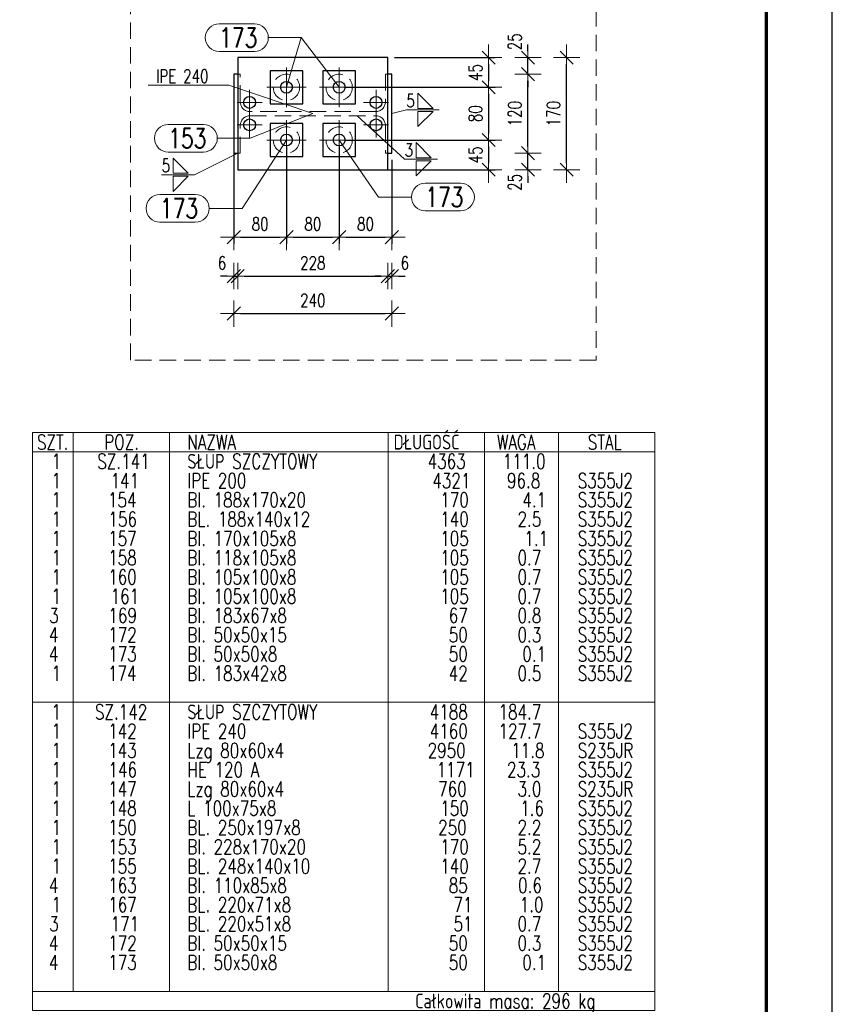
# Model space of a CAD drawing. Header units: millimetres. Extents: x -150 to 456, y 13545 to 14040.
# Tile 11 of 15: x 327 to 450, y 13679 to 13828. Entities that reach past the tile are written whole.
import ezdxf

# ---------------------------------------------------------------- set-up
doc = ezdxf.new("R2010")
doc.units = ezdxf.units.MM
doc.header["$LTSCALE"] = 10
doc.linetypes.add('HIDDEN', pattern=[0.375, 0.25, -0.125])
doc.linetypes.add('MITTE', pattern=[2, 1.25, -0.25, 0.25, -0.25])
doc.layers.get('Defpoints').update_dxf_attribs({"color": 1})
doc.layers.add('_FORMATKA', color=8, linetype='Continuous', plot=False)
for name, color, linetype, lineweight in [('_RAMKA', 7, 'Continuous', 35), ('PS_DIM', 4, 'Continuous', 13), ('PS_Hidden', 2, 'HIDDEN', 9), ('PS_Mid', 5, 'MITTE', 15), ('PS_Pos', 1, 'Continuous', 15), ('PS_SOLID', 7, 'Continuous', 30), ('PS_Weld', 1, 'Continuous', 9)]:
    doc.layers.add(name, color=color, linetype=linetype, lineweight=lineweight)
doc.styles.add('simplex', font='simplex.shx', dxfattribs={"width": 0.75})
doc.dimstyles.new('1_10_PRZ', dxfattribs={"dimtxt": 2, "dimasz": 1, "dimexe": 2, "dimexo": 5, "dimgap": 1, "dimtad": 1, "dimdec": 0, "dimlfac": 10, "dimtxsty": 'simplex', "dimblk": 'dimznak', "dimcen": 2, "dimse1": 1, "dimse2": 1, "dimclrt": 3, "dimadec": 1, "dimazin": 0, "dimtfac": 1, "dimtdec": 0, "dimtix": 1, "dimtmove": 2, "dimatfit": 3, "dimldrblk": 'dim-grot', "dimfxl": 1, "dimarcsym": 0})
doc.dimstyles.new('1_10_SC', dxfattribs={"dimtxt": 2, "dimasz": 1, "dimexe": 1, "dimexo": 1, "dimgap": 1, "dimtad": 1, "dimdec": 0, "dimlfac": 10, "dimtxsty": 'simplex', "dimblk": 'dimznak', "dimcen": 2, "dimclrd": 256, "dimclre": 256, "dimclrt": 3, "dimadec": 1, "dimazin": 0, "dimtfac": 1, "dimtdec": 0, "dimtix": 1, "dimtmove": 2, "dimatfit": 3, "dimldrblk": 'dim-grot', "dimfxl": 1, "dimarcsym": 0})

# ---------------------------------------------------------------- blocks, each defined once
blk = doc.blocks.new('*U122')
at = {"layer": '_FORMATKA', "lineweight": -3}
blk.add_lwpolyline([(-594, 0), (0, 0), (0, 420), (-594, 420)], close=True, dxfattribs=at)
at = {"layer": '_RAMKA', "lineweight": -3, "const_width": 0.5}
blk.add_lwpolyline([(-564, 10), (-10, 10), (-10, 410), (-564, 410)], close=True, dxfattribs=at)
blk = doc.blocks.new('dimznak')
at = {"color": 0}
for points in [[(0, 2), (0, -2)], [(-2, 0), (2, 0)]]:
    blk.add_lwpolyline(points, dxfattribs=at)
at = {"color": 2}
blk.add_lwpolyline([(1, 1), (-1, -1)], dxfattribs=at)
blk = doc.blocks.new('*D146')
at = {"layer": 'Defpoints', "color": 0, "transparency": 16777216}
for p in [(382.4, 13822.51), (409.53, 13822.51), (382.4, 13805.51)]:
    blk.add_point(p, dxfattribs=at)
at = {"layer": 'PS_DIM', "color": 0, "lineweight": -2, "transparency": 16777216}
blk.add_line((409.53, 13806.51), (409.53, 13821.51), dxfattribs=at)
for p, rotation in [((409.53, 13822.51), 90), ((409.53, 13805.51), 270)]:
    blk.add_blockref('dimznak', p, dxfattribs=dict(at, rotation=rotation))
at = {"layer": 'PS_DIM', "color": 3, "transparency": 16777216, "insert": (407.53, 13814.01), "char_height": 2, "attachment_point": 5, "rotation": 90, "style": 'simplex'}
blk.add_mtext('170', dxfattribs=at)
blk = doc.blocks.new('dim-grot')
blk.add_hatch(color=256).paths.add_polyline_path([(0, 0), (-2, 0.5), (-2, -0.5)])
blk.add_lwpolyline([(0, 0), (-2, 0.5), (-2, -0.5), (0, 0)])
blk = doc.blocks.new('*D147')
at = {"layer": 'Defpoints', "color": 0, "transparency": 16777216}
for p in [(382.4, 13822.51), (378.9, 13818.01), (397.69, 13818.01)]:
    blk.add_point(p, dxfattribs=at)
at = {"layer": 'PS_DIM', "lineweight": -2, "transparency": 16777216}
for p, q in [((383.4, 13822.51), (398.69, 13822.51)), ((397.69, 13821.51), (397.69, 13819.01)), ((379.9, 13818.01), (398.69, 13818.01))]:
    blk.add_line(p, q, dxfattribs=at)
for p, rotation in [((397.69, 13822.51), 90), ((397.69, 13818.01), 270)]:
    blk.add_blockref('dimznak', p, dxfattribs=dict(at, rotation=rotation))
at = {"layer": 'PS_DIM', "color": 3, "transparency": 16777216, "insert": (395.69, 13820.26), "char_height": 2, "attachment_point": 5, "rotation": 90, "style": 'simplex'}
blk.add_mtext('45', dxfattribs=at)
blk = doc.blocks.new('*D148')
at = {"layer": 'Defpoints', "color": 0, "transparency": 16777216}
for p in [(375, 13818.01), (375, 13810.01), (397.69, 13810.01)]:
    blk.add_point(p, dxfattribs=at)
at = {"layer": 'PS_DIM', "lineweight": -2, "transparency": 16777216}
for p, q in [((376, 13818.01), (398.69, 13818.01)), ((397.69, 13817.01), (397.69, 13811.01)), ((376, 13810.01), (398.69, 13810.01))]:
    blk.add_line(p, q, dxfattribs=at)
for p, rotation in [((397.69, 13818.01), 90), ((397.69, 13810.01), 270)]:
    blk.add_blockref('dimznak', p, dxfattribs=dict(at, rotation=rotation))
at = {"layer": 'PS_DIM', "color": 3, "transparency": 16777216, "insert": (395.69, 13814.01), "char_height": 2, "attachment_point": 5, "rotation": 90, "style": 'simplex'}
blk.add_mtext('80', dxfattribs=at)
blk = doc.blocks.new('*D149')
at = {"layer": 'Defpoints', "color": 0, "transparency": 16777216}
for p in [(377.9, 13810.01), (381.06, 13805.51), (397.69, 13805.51)]:
    blk.add_point(p, dxfattribs=at)
at = {"layer": 'PS_DIM', "lineweight": -2, "transparency": 16777216}
for p, q in [((378.9, 13810.01), (398.69, 13810.01)), ((397.69, 13809.01), (397.69, 13806.51)), ((382.06, 13805.51), (398.69, 13805.51))]:
    blk.add_line(p, q, dxfattribs=at)
for p, rotation in [((397.69, 13810.01), 90), ((397.69, 13805.51), 270)]:
    blk.add_blockref('dimznak', p, dxfattribs=dict(at, rotation=rotation))
at = {"layer": 'PS_DIM', "color": 3, "transparency": 16777216, "insert": (395.69, 13807.76), "char_height": 2, "attachment_point": 5, "rotation": 90, "style": 'simplex'}
blk.add_mtext('45', dxfattribs=at)
blk = doc.blocks.new('*D150')
at = {"layer": 'Defpoints', "color": 0, "transparency": 16777216}
for p in [(383, 13808.01), (403.66, 13808.01), (381.06, 13805.51)]:
    blk.add_point(p, dxfattribs=at)
at = {"layer": 'PS_DIM', "color": 0, "lineweight": -2, "transparency": 16777216}
for p, q in [((403.66, 13809.01), (403.66, 13810.01)), ((403.66, 13805.51), (403.66, 13808.01)), ((403.66, 13804.51), (403.66, 13803.51))]:
    blk.add_line(p, q, dxfattribs=at)
for p, rotation in [((403.66, 13808.01), 270), ((403.66, 13805.51), 90)]:
    blk.add_blockref('dimznak', p, dxfattribs=dict(at, rotation=rotation))
at = {"layer": 'PS_DIM', "color": 3, "transparency": 16777216, "insert": (401.66, 13803.59), "char_height": 2, "attachment_point": 5, "rotation": 90, "style": 'simplex'}
blk.add_mtext('25', dxfattribs=at)
blk = doc.blocks.new('*D151')
at = {"layer": 'Defpoints', "color": 0, "transparency": 16777216}
for p in [(383, 13820.01), (403.66, 13820.01), (383, 13808.01)]:
    blk.add_point(p, dxfattribs=at)
at = {"layer": 'PS_DIM', "color": 0, "lineweight": -2, "transparency": 16777216}
blk.add_line((403.66, 13809.01), (403.66, 13819.01), dxfattribs=at)
for p, rotation in [((403.66, 13820.01), 90), ((403.66, 13808.01), 270)]:
    blk.add_blockref('dimznak', p, dxfattribs=dict(at, rotation=rotation))
at = {"layer": 'PS_DIM', "color": 3, "transparency": 16777216, "insert": (401.66, 13814.01), "char_height": 2, "attachment_point": 5, "rotation": 90, "style": 'simplex'}
blk.add_mtext('120', dxfattribs=at)
blk = doc.blocks.new('*D152')
at = {"layer": 'Defpoints', "color": 0, "transparency": 16777216}
for p in [(381.5, 13822.51), (403.66, 13822.51), (383, 13820.01)]:
    blk.add_point(p, dxfattribs=at)
at = {"layer": 'PS_DIM', "color": 0, "lineweight": -2, "transparency": 16777216}
for p, q in [((403.66, 13823.51), (403.66, 13824.51)), ((403.66, 13820.01), (403.66, 13822.51)), ((403.66, 13819.01), (403.66, 13818.01))]:
    blk.add_line(p, q, dxfattribs=at)
for p, rotation in [((403.66, 13822.51), 270), ((403.66, 13820.01), 90)]:
    blk.add_blockref('dimznak', p, dxfattribs=dict(at, rotation=rotation))
at = {"layer": 'PS_DIM', "color": 3, "transparency": 16777216, "insert": (401.66, 13824.92), "char_height": 2, "attachment_point": 5, "rotation": 90, "style": 'simplex'}
blk.add_mtext('25', dxfattribs=at)
blk = doc.blocks.new('*D153')
at = {"layer": 'Defpoints', "color": 0, "transparency": 16777216}
for p in [(359, 13809.01), (383, 13808.01), (383, 13783.67)]:
    blk.add_point(p, dxfattribs=at)
at = {"layer": 'PS_DIM', "color": 0, "lineweight": -2, "transparency": 16777216}
blk.add_line((360, 13783.67), (382, 13783.67), dxfattribs=at)
at = {"layer": 'PS_DIM', "color": 0, "lineweight": -2, "transparency": 16777216, "rotation": 180}
blk.add_blockref('dimznak', (359, 13783.67), dxfattribs=at)
at = {"layer": 'PS_DIM', "color": 0, "lineweight": -2, "transparency": 16777216}
blk.add_blockref('dimznak', (383, 13783.67), dxfattribs=at)
at = {"layer": 'PS_DIM', "color": 3, "transparency": 16777216, "insert": (371, 13785.67), "char_height": 2, "attachment_point": 5, "style": 'simplex'}
blk.add_mtext('240', dxfattribs=at)
blk = doc.blocks.new('*D154')
at = {"layer": 'Defpoints', "color": 0, "transparency": 16777216}
for p in [(359, 13812.84), (367, 13810.01), (367, 13795.27)]:
    blk.add_point(p, dxfattribs=at)
at = {"layer": 'PS_DIM', "lineweight": -2, "transparency": 16777216}
for p, q in [((359, 13811.84), (359, 13794.27)), ((367, 13809.01), (367, 13794.27)), ((360, 13795.27), (366, 13795.27))]:
    blk.add_line(p, q, dxfattribs=at)
at = {"layer": 'PS_DIM', "lineweight": -2, "transparency": 16777216, "rotation": 180}
blk.add_blockref('dimznak', (359, 13795.27), dxfattribs=at)
at = {"layer": 'PS_DIM', "lineweight": -2, "transparency": 16777216}
blk.add_blockref('dimznak', (367, 13795.27), dxfattribs=at)
at = {"layer": 'PS_DIM', "color": 3, "transparency": 16777216, "insert": (363, 13797.27), "char_height": 2, "attachment_point": 5, "style": 'simplex'}
blk.add_mtext('80', dxfattribs=at)
blk = doc.blocks.new('*D155')
at = {"layer": 'Defpoints', "color": 0, "transparency": 16777216}
for p in [(367, 13810.01), (375, 13810.01), (375, 13795.27)]:
    blk.add_point(p, dxfattribs=at)
at = {"layer": 'PS_DIM', "lineweight": -2, "transparency": 16777216}
for p, q in [((367, 13809.01), (367, 13794.27)), ((375, 13809.01), (375, 13794.27)), ((368, 13795.27), (374, 13795.27))]:
    blk.add_line(p, q, dxfattribs=at)
at = {"layer": 'PS_DIM', "lineweight": -2, "transparency": 16777216, "rotation": 180}
blk.add_blockref('dimznak', (367, 13795.27), dxfattribs=at)
at = {"layer": 'PS_DIM', "lineweight": -2, "transparency": 16777216}
blk.add_blockref('dimznak', (375, 13795.27), dxfattribs=at)
at = {"layer": 'PS_DIM', "color": 3, "transparency": 16777216, "insert": (371, 13797.27), "char_height": 2, "attachment_point": 5, "style": 'simplex'}
blk.add_mtext('80', dxfattribs=at)
blk = doc.blocks.new('*D156')
at = {"layer": 'Defpoints', "color": 0, "transparency": 16777216}
for p in [(375, 13810.01), (383, 13808.01), (383, 13795.27)]:
    blk.add_point(p, dxfattribs=at)
at = {"layer": 'PS_DIM', "lineweight": -2, "transparency": 16777216}
for p, q in [((375, 13809.01), (375, 13794.27)), ((383, 13807.01), (383, 13794.27)), ((376, 13795.27), (382, 13795.27))]:
    blk.add_line(p, q, dxfattribs=at)
at = {"layer": 'PS_DIM', "lineweight": -2, "transparency": 16777216, "rotation": 180}
blk.add_blockref('dimznak', (375, 13795.27), dxfattribs=at)
at = {"layer": 'PS_DIM', "lineweight": -2, "transparency": 16777216}
blk.add_blockref('dimznak', (383, 13795.27), dxfattribs=at)
at = {"layer": 'PS_DIM', "color": 3, "transparency": 16777216, "insert": (379, 13797.27), "char_height": 2, "attachment_point": 5, "style": 'simplex'}
blk.add_mtext('80', dxfattribs=at)
blk = doc.blocks.new('*D157')
at = {"layer": 'Defpoints', "color": 0, "transparency": 16777216}
for p in [(359, 13810.78), (359.6, 13810.78), (359.6, 13789.35)]:
    blk.add_point(p, dxfattribs=at)
at = {"layer": 'PS_DIM', "color": 0, "lineweight": -2, "transparency": 16777216}
for p, q in [((358, 13789.35), (357, 13789.35)), ((359, 13789.35), (359.6, 13789.35)), ((360.6, 13789.35), (361.6, 13789.35))]:
    blk.add_line(p, q, dxfattribs=at)
blk.add_blockref('dimznak', (359, 13789.35), dxfattribs=at)
at = {"layer": 'PS_DIM', "color": 0, "lineweight": -2, "transparency": 16777216, "rotation": 180}
blk.add_blockref('dimznak', (359.6, 13789.35), dxfattribs=at)
at = {"layer": 'PS_DIM', "color": 3, "transparency": 16777216, "insert": (357.22, 13791.35), "char_height": 2, "attachment_point": 5, "style": 'simplex'}
blk.add_mtext('6', dxfattribs=at)
blk = doc.blocks.new('*D158')
at = {"layer": 'Defpoints', "color": 0, "transparency": 16777216}
for p in [(359.6, 13810.78), (382.4, 13808.01), (382.4, 13789.35)]:
    blk.add_point(p, dxfattribs=at)
at = {"layer": 'PS_DIM', "color": 0, "lineweight": -2, "transparency": 16777216}
blk.add_line((360.6, 13789.35), (381.4, 13789.35), dxfattribs=at)
at = {"layer": 'PS_DIM', "color": 0, "lineweight": -2, "transparency": 16777216, "rotation": 180}
blk.add_blockref('dimznak', (359.6, 13789.35), dxfattribs=at)
at = {"layer": 'PS_DIM', "color": 0, "lineweight": -2, "transparency": 16777216}
blk.add_blockref('dimznak', (382.4, 13789.35), dxfattribs=at)
at = {"layer": 'PS_DIM', "color": 3, "transparency": 16777216, "insert": (371, 13791.35), "char_height": 2, "attachment_point": 5, "style": 'simplex'}
blk.add_mtext('228', dxfattribs=at)
blk = doc.blocks.new('*D159')
at = {"layer": 'Defpoints', "color": 0, "transparency": 16777216}
for p in [(382.4, 13808.01), (383, 13808.01), (383, 13789.35)]:
    blk.add_point(p, dxfattribs=at)
at = {"layer": 'PS_DIM', "color": 0, "lineweight": -2, "transparency": 16777216}
for p, q in [((381.4, 13789.35), (380.4, 13789.35)), ((382.4, 13789.35), (383, 13789.35)), ((384, 13789.35), (385, 13789.35))]:
    blk.add_line(p, q, dxfattribs=at)
blk.add_blockref('dimznak', (382.4, 13789.35), dxfattribs=at)
at = {"layer": 'PS_DIM', "color": 0, "lineweight": -2, "transparency": 16777216, "rotation": 180}
blk.add_blockref('dimznak', (383, 13789.35), dxfattribs=at)
at = {"layer": 'PS_DIM', "color": 3, "transparency": 16777216, "insert": (384.97, 13791.35), "char_height": 2, "attachment_point": 5, "style": 'simplex'}
blk.add_mtext('6', dxfattribs=at)
blk = doc.blocks.new('*X270')
at = {"color": 7}
for p, q in [((422.94, 13765.63), (328.44, 13765.63)), ((328.44, 13765.63), (328.44, 13677.88)), ((422.94, 13677.88), (422.94, 13765.63)), ((328.44, 13677.88), (422.94, 13677.88))]:
    blk.add_line(p, q, dxfattribs=at)
at = {"color": 3}
for p, q in [((334.62, 13765.63), (334.62, 13680.81)), ((349.25, 13765.63), (349.25, 13680.81)), ((382.44, 13765.63), (382.44, 13680.81)), ((397.06, 13765.63), (397.06, 13680.81)), ((408.31, 13765.63), (408.31, 13680.81)), ((328.44, 13762.71), (422.94, 13762.71)), ((328.44, 13724.68), (422.94, 13724.68)), ((328.44, 13680.81), (422.94, 13680.81))]:
    blk.add_line(p, q, dxfattribs=at)
at = {"color": 1, "style": 'simplex', "width": 0.75}
for s, p in [('DŁUGOŚĆ', (383.27, 13763.04)), ('SZT.', (329.12, 13763.04)), ('POZ.', (339.33, 13763.04)), ('NAZWA', (351.95, 13763.04)), ('WAGA', (398.94, 13763.04)), ('STAL', (412.73, 13763.04)), ('Całkowita masa: 296 kg', (386.54, 13678.22))]:
    blk.add_text(s, height=2.25, dxfattribs=at).set_placement(p)
at = {"color": 3, "style": 'simplex', "width": 0.75}
for s, p in [('SŁUP SZCZYTOWY', (351.95, 13760.12)), ('1', (331.33, 13760.12)), ('SZ.141', (338.28, 13760.12)), ('4363', (388.42, 13760.12)), ('111.0', (399.83, 13760.12)), ('1', (331.33, 13722.09)), ('SZ.142', (337.92, 13722.09)), ('SŁUP SZCZYTOWY', (351.95, 13722.09)), ('4188', (388.74, 13722.09)), ('184.7', (399.18, 13722.09))]:
    blk.add_text(s, height=2.25, dxfattribs=at).set_placement(p)
at = {"color": 4, "style": 'simplex', "width": 0.75}
for s, p in [('IPE 200', (351.95, 13757.19)), ('4321', (389.14, 13757.19)), ('96.8', (400.47, 13757.19)), ('S355J2', (411.2, 13757.19)), ('1', (331.33, 13757.19)), ('141', (340.29, 13757.19)), ('1', (331.33, 13754.27)), ('154', (339.89, 13754.27)), ('Bl. 188x170x20', (351.95, 13754.27)), ('170', (390.34, 13754.27)), ('4.1', (402.8, 13754.27)), ('S355J2', (411.2, 13754.27)), ('1', (331.33, 13751.34)), ('156', (339.97, 13751.34)), ('BL. 188x140x12', (351.95, 13751.34)), ('140', (390.34, 13751.34)), ('2.5', (402.08, 13751.34)), ('S355J2', (411.2, 13751.34)), ('1', (331.33, 13748.42)), ('157', (339.93, 13748.42)), ('Bl. 170x105x8', (351.95, 13748.42)), ('105', (390.34, 13748.42)), ('1.1', (403.12, 13748.42)), ('S355J2', (411.2, 13748.42)), ('1', (331.33, 13745.49)), ('158', (339.93, 13745.49)), ('Bl. 118x105x8', (351.95, 13745.49)), ('105', (390.34, 13745.49)), ('0.7', (402.08, 13745.49)), ('S355J2', (411.2, 13745.49)), ('1', (331.33, 13742.57)), ('160', (339.93, 13742.57)), ('Bl. 105x100x8', (351.95, 13742.57)), ('105', (390.34, 13742.57)), ('0.7', (402.08, 13742.57)), ('S355J2', (411.2, 13742.57)), ('1', (331.33, 13739.64)), ('161', (340.29, 13739.64)), ('Bl. 105x100x8', (351.95, 13739.64)), ('105', (390.34, 13739.64)), ('0.7', (402.08, 13739.64)), ('S355J2', (411.2, 13739.64)), ('3', (330.97, 13736.72)), ('169', (339.97, 13736.72)), ('Bl. 183x67x8', (351.95, 13736.72)), ('67', (391.63, 13736.72)), ('0.8', (402.08, 13736.72)), ('S355J2', (411.2, 13736.72)), ('4', (330.93, 13733.79)), ('172', (339.93, 13733.79)), ('Bl. 50x50x15', (351.95, 13733.79)), ('50', (391.63, 13733.79)), ('0.3', (402.08, 13733.79)), ('S355J2', (411.2, 13733.79)), ('4', (330.93, 13730.87)), ('173', (339.93, 13730.87)), ('Bl. 50x50x8', (351.95, 13730.87)), ('50', (391.63, 13730.87)), ('0.1', (402.8, 13730.87)), ('S355J2', (411.2, 13730.87)), ('1', (331.33, 13727.94)), ('174', (339.89, 13727.94)), ('Bl. 183x42x8', (351.95, 13727.94)), ('42', (391.63, 13727.94)), ('0.5', (402.08, 13727.94)), ('S355J2', (411.2, 13727.94)), ('1', (331.33, 13719.17)), ('142', (339.93, 13719.17)), ('IPE 240', (351.95, 13719.17)), ('4160', (388.74, 13719.17)), ('127.7', (399.18, 13719.17)), ('S355J2', (411.2, 13719.17)), ('1', (331.33, 13716.24)), ('143', (339.93, 13716.24)), ('Lzg 80x60x4', (351.95, 13716.24)), ('2950', (388.42, 13716.24)), ('11.8', (401.11, 13716.24)), ('S235JR', (411.2, 13716.24)), ('1', (331.33, 13713.32)), ('146', (339.97, 13713.32)), ('HE 120 A', (351.95, 13713.32)), ('1171', (389.78, 13713.32)), ('23.3', (400.47, 13713.32)), ('S355J2', (411.2, 13713.32)), ('1', (331.33, 13710.39)), ('147', (339.93, 13710.39)), ('Lzg 80x60x4', (351.95, 13710.39)), ('760', (390.02, 13710.39)), ('3.0', (402.08, 13710.39)), ('S235JR', (411.2, 13710.39)), ('1', (331.33, 13707.47)), ('148', (339.93, 13707.47)), ('L 100x75x8', (351.95, 13707.47)), ('150', (390.34, 13707.47)), ('1.6', (402.48, 13707.47)), ('S355J2', (411.2, 13707.47)), ('1', (331.33, 13704.54)), ('150', (339.93, 13704.54)), ('BL. 250x197x8', (351.95, 13704.54)), ('250', (390.02, 13704.54)), ('2.2', (402.08, 13704.54)), ('S355J2', (411.2, 13704.54)), ('1', (331.33, 13701.62)), ('153', (339.93, 13701.62)), ('Bl. 228x170x20', (351.95, 13701.62)), ('170', (390.34, 13701.62)), ('5.2', (402.08, 13701.62)), ('S355J2', (411.2, 13701.62)), ('1', (331.33, 13698.69)), ('155', (339.93, 13698.69)), ('BL. 248x140x10', (351.95, 13698.69)), ('140', (390.34, 13698.69)), ('2.7', (402.08, 13698.69)), ('S355J2', (411.2, 13698.69)), ('Bl. 110x85x8', (351.95, 13695.77)), ('4', (330.93, 13695.77)), ('163', (339.93, 13695.77)), ('85', (391.63, 13695.77)), ('0.6', (402.16, 13695.77)), ('S355J2', (411.2, 13695.77)), ('1', (331.33, 13692.84)), ('167', (339.93, 13692.84)), ('BL. 220x71x8', (351.95, 13692.84)), ('71', (392.35, 13692.84)), ('1.0', (402.4, 13692.84)), ('S355J2', (411.2, 13692.84)), ('3', (330.97, 13689.92)), ('171', (340.29, 13689.92)), ('BL. 220x51x8', (351.95, 13689.92)), ('51', (392.35, 13689.92)), ('0.7', (402.08, 13689.92)), ('S355J2', (411.2, 13689.92)), ('4', (330.93, 13686.99)), ('172', (339.93, 13686.99)), ('Bl. 50x50x15', (351.95, 13686.99)), ('50', (391.63, 13686.99)), ('0.3', (402.08, 13686.99)), ('S355J2', (411.2, 13686.99)), ('4', (330.93, 13684.07)), ('173', (339.93, 13684.07)), ('Bl. 50x50x8', (351.95, 13684.07)), ('50', (391.63, 13684.07)), ('0.1', (402.8, 13684.07)), ('S355J2', (411.2, 13684.07))]:
    blk.add_text(s, height=2.25, dxfattribs=at).set_placement(p)
blk = doc.blocks.new('*X271')
at = {"color": 1}
for p, q in [((371, 13814.01), (361.5, 13810.28)), ((349.05, 13812.38), (354.4, 13812.38)), ((356.5, 13810.28), (361.5, 13810.28)), ((349.05, 13808.18), (354.4, 13808.18))]:
    blk.add_line(p, q, dxfattribs=at)
for centre, start, end in [((349.05, 13810.28), 90, 270), ((354.4, 13810.28), 270, 90)]:
    blk.add_arc(centre, 2.1, start, end, dxfattribs=at)
at = {"color": 2, "style": 'simplex', "width": 0.75}
blk.add_text('153', height=3, dxfattribs=at).set_placement((349.05, 13808.78))
blk = doc.blocks.new('*X272')
at = {"color": 1}
for p in [(345.99, 13818.31), (371, 13814.01)]:
    blk.add_line(p, (358.23, 13818.31), dxfattribs=at)
at = {"color": 3, "style": 'simplex', "width": 0.75}
blk.add_text('IPE 240 ', height=2, dxfattribs=at).set_placement((347.19, 13818.71))
blk = doc.blocks.new('*X273')
at = {"color": 1}
for p, q in [((356.78, 13827.65), (362.14, 13827.65)), ((364.24, 13825.55), (369.24, 13825.55)), ((375, 13818.01), (369.24, 13825.55)), ((356.78, 13823.45), (362.14, 13823.45))]:
    blk.add_line(p, q, dxfattribs=at)
for centre, start, end in [((356.78, 13825.55), 90, 270), ((362.14, 13825.55), 270, 90)]:
    blk.add_arc(centre, 2.1, start, end, dxfattribs=at)
at = {"color": 2, "style": 'simplex', "width": 0.75}
blk.add_text('173', height=3, dxfattribs=at).set_placement((356.78, 13824.05))
blk = doc.blocks.new('*X274')
at = {"color": 1}
for p, q in [((375, 13810.01), (380.97, 13801.35)), ((388.07, 13803.45), (393.42, 13803.45)), ((380.97, 13801.35), (385.97, 13801.35)), ((388.07, 13799.25), (393.42, 13799.25))]:
    blk.add_line(p, q, dxfattribs=at)
for centre, start, end in [((388.07, 13801.35), 90, 270), ((393.42, 13801.35), 270, 90)]:
    blk.add_arc(centre, 2.1, start, end, dxfattribs=at)
at = {"color": 2, "style": 'simplex', "width": 0.75}
blk.add_text('173', height=3, dxfattribs=at).set_placement((388.07, 13799.85))
blk = doc.blocks.new('*X275')
at = {"color": 1}
for p, q in [((367, 13810.01), (360.26, 13799.64)), ((347.8, 13801.74), (353.16, 13801.74)), ((355.26, 13799.64), (360.26, 13799.64)), ((347.8, 13797.54), (353.16, 13797.54))]:
    blk.add_line(p, q, dxfattribs=at)
for centre, start, end in [((347.8, 13799.64), 90, 270), ((353.16, 13799.64), 270, 90)]:
    blk.add_arc(centre, 2.1, start, end, dxfattribs=at)
at = {"color": 2, "style": 'simplex', "width": 0.75}
blk.add_text('173', height=3, dxfattribs=at).set_placement((347.8, 13798.14))
blk = doc.blocks.new('*X276')
at = {"color": 1}
for p, q in [((356.78, 13827.65), (362.14, 13827.65)), ((364.24, 13825.55), (369.24, 13825.55)), ((367, 13818.01), (369.24, 13825.55)), ((356.78, 13823.45), (362.14, 13823.45))]:
    blk.add_line(p, q, dxfattribs=at)
for centre, start, end in [((356.78, 13825.55), 90, 270), ((362.14, 13825.55), 270, 90)]:
    blk.add_arc(centre, 2.1, start, end, dxfattribs=at)
at = {"color": 2, "style": 'simplex', "width": 0.75}
blk.add_text('173', height=3, dxfattribs=at).set_placement((356.78, 13824.05))
blk = doc.blocks.new('*X277')
at = {"color": 9}
for p in [(359.6, 13808.01), (348.05, 13804.74)]:
    blk.add_line(p, (353.05, 13804.74), dxfattribs=at)
at = {"color": 3}
for p, q in [((352.1, 13804.97), (349.8, 13807.27)), ((349.8, 13807.27), (349.8, 13804.97)), ((349.8, 13804.97), (352.1, 13804.97)), ((349.8, 13804.51), (352.1, 13804.51)), ((352.1, 13804.51), (349.8, 13802.21)), ((349.8, 13802.21), (349.8, 13804.51))]:
    blk.add_line(p, q, dxfattribs=at)
at = {"color": 2, "style": 'simplex', "width": 0.75}
blk.add_text('5', height=2, dxfattribs=at).set_placement((348.05, 13805.14))
blk = doc.blocks.new('*X278')
at = {"color": 3}
for p, q in [((389.26, 13814.81), (386.96, 13817.11)), ((386.96, 13817.11), (386.96, 13814.81)), ((386.96, 13814.81), (389.26, 13814.81)), ((386.96, 13814.35), (389.26, 13814.35)), ((389.26, 13814.35), (386.96, 13812.05)), ((386.96, 13812.05), (386.96, 13814.35))]:
    blk.add_line(p, q, dxfattribs=at)
at = {"color": 9}
for p, q in [((383, 13814.01), (385.2, 13814.58)), ((385.2, 13814.58), (390.2, 13814.58))]:
    blk.add_line(p, q, dxfattribs=at)
at = {"color": 2, "style": 'simplex', "width": 0.75}
blk.add_text('5', height=2, dxfattribs=at).set_placement((385.2, 13814.98))
blk = doc.blocks.new('*X279')
at = {"color": 9}
for p, q in [((377.74, 13813.7), (384.93, 13807.1)), ((384.93, 13807.1), (389.93, 13807.1))]:
    blk.add_line(p, q, dxfattribs=at)
at = {"color": 3}
for p, q in [((388.98, 13807.33), (386.68, 13809.63)), ((386.68, 13809.63), (386.68, 13807.33)), ((386.68, 13807.33), (388.98, 13807.33)), ((386.68, 13806.87), (388.98, 13806.87)), ((388.98, 13806.87), (386.68, 13804.57)), ((386.68, 13804.57), (386.68, 13806.87))]:
    blk.add_line(p, q, dxfattribs=at)
at = {"color": 2, "style": 'simplex', "width": 0.75}
blk.add_text('3', height=2, dxfattribs=at).set_placement((384.93, 13807.5))

msp = doc.modelspace()

# ---------------------------------------------------------------- linework, layer by layer
at = {"layer": 'PS_Hidden', "color": 2, "linetype": 'HIDDEN', "extrusion": (0, 1, 2.22045e-16)}
for p, q in [((359.98, 13820.01), (359.6, 13820.01)), ((359.98, 13815.82), (359.98, 13820.01)), ((382.4, 13820.01), (382.02, 13820.01)), ((382.02, 13820.01), (382.02, 13815.82)), ((380.52, 13814.32), (361.48, 13814.32)), ((361.48, 13813.7), (380.52, 13813.7)), ((359.98, 13808.01), (359.98, 13812.2)), ((382.02, 13812.2), (382.02, 13808.01)), ((359.6, 13808.01), (359.98, 13808.01)), ((382.02, 13808.01), (382.4, 13808.01))]:
    msp.add_line(p, q, dxfattribs=at)
at = {"layer": 'PS_Hidden'}
msp.add_lwpolyline([(343.31, 13908.49), (413.99, 13908.49), (413.99, 13776.61), (343.31, 13776.61)], close=True, dxfattribs=at)
for centre in [(367, 13818.01), (375, 13818.01), (367, 13810.01), (375, 13810.01)]:
    msp.add_circle(centre, 2, dxfattribs=at)
at = {"layer": 'PS_Hidden', "color": 2, "linetype": 'HIDDEN'}
for centre, start, end in [((361.48, 13815.82), 180, 270), ((380.52, 13815.82), 270, 0), ((361.48, 13812.2), 90, 180), ((380.52, 13812.2), 0, 90)]:
    msp.add_arc(centre, 1.5, start, end, dxfattribs=at)
at = {"layer": 'PS_Mid', "color": 5, "linetype": 'MITTE', "extrusion": (0, 1, 2.22045e-16)}
for p, q in [((367, 13821.01), (367, 13815.01)), ((375, 13821.01), (375, 13815.01)), ((367, 13819.91), (367, 13816.11)), ((367, 13819.91), (367, 13816.11)), ((375, 13819.91), (375, 13816.11)), ((375, 13819.91), (375, 13816.11)), ((370, 13818.01), (364, 13818.01)), ((368.9, 13818.01), (365.1, 13818.01)), ((368.9, 13818.01), (365.1, 13818.01)), ((378, 13818.01), (372, 13818.01)), ((376.9, 13818.01), (373.1, 13818.01)), ((376.9, 13818.01), (373.1, 13818.01)), ((361.4, 13817.61), (361.4, 13813.81)), ((380.6, 13817.61), (380.6, 13813.81)), ((363.3, 13815.71), (359.5, 13815.71)), ((382.5, 13815.71), (378.7, 13815.71)), ((361.4, 13814.21), (361.4, 13810.41)), ((380.6, 13814.21), (380.6, 13810.41)), ((363.3, 13812.31), (359.5, 13812.31)), ((367, 13813.01), (367, 13807.01)), ((367, 13811.91), (367, 13808.11)), ((367, 13811.91), (367, 13808.11)), ((375, 13813.01), (375, 13807.01)), ((375, 13811.91), (375, 13808.11)), ((375, 13811.91), (375, 13808.11)), ((382.5, 13812.31), (378.7, 13812.31)), ((370, 13810.01), (364, 13810.01)), ((368.9, 13810.01), (365.1, 13810.01)), ((368.9, 13810.01), (365.1, 13810.01)), ((378, 13810.01), (372, 13810.01)), ((376.9, 13810.01), (373.1, 13810.01)), ((376.9, 13810.01), (373.1, 13810.01))]:
    msp.add_line(p, q, dxfattribs=at)
at = {"layer": 'PS_SOLID', "color": 7, "linetype": 'Continuous', "extrusion": (0, 1, 2.22045e-16)}
for p, q in [((361.4, 13822.51), (359.6, 13822.51)), ((359.6, 13822.51), (359.6, 13805.51)), ((367, 13822.51), (361.4, 13822.51)), ((375, 13822.51), (367, 13822.51)), ((380.6, 13822.51), (375, 13822.51)), ((382.4, 13822.51), (380.6, 13822.51)), ((382.4, 13805.51), (382.4, 13822.51)), ((359.6, 13820.01), (359, 13820.01)), ((359, 13820.01), (359, 13808.01)), ((367, 13820.51), (364.5, 13820.51)), ((364.5, 13820.51), (364.5, 13815.51)), ((369.5, 13820.51), (367, 13820.51)), ((369.5, 13815.51), (369.5, 13820.51)), ((375, 13820.51), (372.5, 13820.51)), ((372.5, 13820.51), (372.5, 13815.51)), ((377.5, 13820.51), (375, 13820.51)), ((377.5, 13815.51), (377.5, 13820.51)), ((383, 13820.01), (382.4, 13820.01)), ((383, 13808.01), (383, 13820.01)), ((364.5, 13815.51), (369.5, 13815.51)), ((372.5, 13815.51), (377.5, 13815.51)), ((367, 13812.51), (364.5, 13812.51)), ((364.5, 13812.51), (364.5, 13807.51)), ((369.5, 13812.51), (367, 13812.51)), ((369.5, 13807.51), (369.5, 13812.51)), ((375, 13812.51), (372.5, 13812.51)), ((372.5, 13812.51), (372.5, 13807.51)), ((377.5, 13812.51), (375, 13812.51)), ((377.5, 13807.51), (377.5, 13812.51)), ((359, 13808.01), (359.6, 13808.01)), ((364.5, 13807.51), (369.5, 13807.51)), ((372.5, 13807.51), (377.5, 13807.51)), ((382.4, 13808.01), (383, 13808.01)), ((359.6, 13805.51), (382.4, 13805.51))]:
    msp.add_line(p, q, dxfattribs=at)
at = {"layer": 'PS_SOLID'}
for centre in [(367, 13818.01), (375, 13818.01), (361.4, 13815.71), (380.6, 13815.71), (361.4, 13812.31), (380.6, 13812.31), (367, 13810.01), (375, 13810.01)]:
    msp.add_circle(centre, 0.9, dxfattribs=at)

# ---------------------------------------------------------------- block references
at = {"layer": 'PS_DIM'}
msp.add_blockref('*U122', (449.86, 13544.75), dxfattribs=at)
at = {"layer": 'PS_DIM', "color": 2, "linetype": 'Continuous'}
msp.add_blockref('*X270', (0, 0), dxfattribs=at)
at = {"layer": 'PS_Pos'}
for name in ['*X273', '*X276', '*X272', '*X271', '*X275', '*X274']:
    msp.add_blockref(name, (0, 0), dxfattribs=at)
at = {"layer": 'PS_Weld'}
for name in ['*X278', '*X279', '*X277']:
    msp.add_blockref(name, (0, 0), dxfattribs=at)

# ---------------------------------------------------------------- dimensions: what is measured, and where the dimension line sits
at = {"layer": 'PS_DIM'}
for base, p1, p2, picture, middle in [((403.66, 13822.51), (383, 13820.01), (381.5, 13822.51), '*D152', (401.66, 13824.92)), ((403.66, 13808.01), (381.06, 13805.51), (383, 13808.01), '*D150', (401.66, 13803.59))]:
    dim = msp.add_linear_dim(base=base, p1=p1, p2=p2, angle=90, dimstyle='1_10_PRZ', dxfattribs=at)
    dim.commit()
    dim.dimension.update_dxf_attribs({"geometry": picture, "text_midpoint": middle, "dimtype": 128})
for base, p1, p2, dimstyle, picture, middle in [((397.69, 13818.01), (382.4, 13822.51), (378.9, 13818.01), '1_10_SC', '*D147', (395.69, 13820.26)), ((409.53, 13822.51), (382.4, 13805.51), (382.4, 13822.51), '1_10_PRZ', '*D146', (407.53, 13814.01)), ((403.66, 13820.01), (383, 13808.01), (383, 13820.01), '1_10_PRZ', '*D151', (401.66, 13814.01)), ((397.69, 13810.01), (375, 13818.01), (375, 13810.01), '1_10_SC', '*D148', (395.69, 13814.01)), ((397.69, 13805.51), (377.9, 13810.01), (381.06, 13805.51), '1_10_SC', '*D149', (395.69, 13807.76))]:
    dim = msp.add_linear_dim(base=base, p1=p1, p2=p2, angle=90, dimstyle=dimstyle, dxfattribs=at)
    dim.commit()
    dim.dimension.update_dxf_attribs({"geometry": picture, "text_midpoint": middle})
for base, p1, p2, dimstyle, picture, middle in [((367, 13795.27), (359, 13812.84), (367, 13810.01), '1_10_SC', '*D154', (363, 13797.27)), ((382.4, 13789.35), (359.6, 13810.78), (382.4, 13808.01), '1_10_PRZ', '*D158', (371, 13791.35)), ((383, 13783.67), (359, 13809.01), (383, 13808.01), '1_10_PRZ', '*D153', (371, 13785.67)), ((375, 13795.27), (367, 13810.01), (375, 13810.01), '1_10_SC', '*D155', (371, 13797.27)), ((383, 13795.27), (375, 13810.01), (383, 13808.01), '1_10_SC', '*D156', (379, 13797.27))]:
    dim = msp.add_linear_dim(base=base, p1=p1, p2=p2, dimstyle=dimstyle, dxfattribs=at)
    dim.commit()
    dim.dimension.update_dxf_attribs({"geometry": picture, "text_midpoint": middle})
for base, p1, p2, picture, middle in [((359.6, 13789.35), (359, 13810.78), (359.6, 13810.78), '*D157', (357.22, 13791.35)), ((383, 13789.35), (382.4, 13808.01), (383, 13808.01), '*D159', (384.97, 13791.35))]:
    dim = msp.add_linear_dim(base=base, p1=p1, p2=p2, dimstyle='1_10_PRZ', dxfattribs=at)
    dim.commit()
    dim.dimension.update_dxf_attribs({"geometry": picture, "text_midpoint": middle, "dimtype": 128})

doc.saveas('drawing.dxf')
